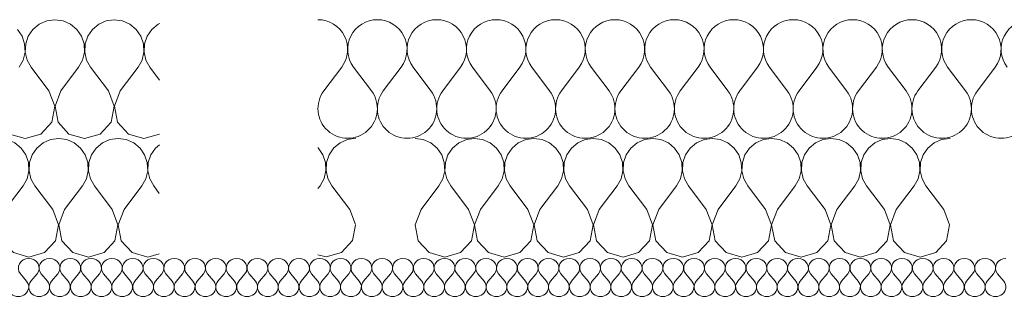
# Model space of a CAD drawing. Header units: millimetres. Extents: x -573548 to 674770, y -246895 to -89040.
# Tile 154 of 199: x 90770 to 91765, y -185930 to -185649. Entities that reach past the tile are written whole.
import ezdxf

# ---------------------------------------------------------------- set-up
doc = ezdxf.new("R2010")
doc.units = ezdxf.units.MM
doc.layers.add('Nowe_Drawing & Figure', color=7, linetype='Continuous')
doc.layers.add('Nowe_Drawing & Figure_Nr_pióra__59', color=8, linetype='Continuous', lineweight=9)

# ---------------------------------------------------------------- blocks, each defined once
blk = doc.blocks.new('*X112', base_point=(494560.37, -64691.1))
at = {"layer": 'Nowe_Drawing & Figure', "color": 21, "linetype": 'Continuous', "lineweight": 13, "true_color": 0xffaaaa}
for p, q in [((502126.07, -27280.09), (502119.77, -27272.41)), ((502130.27, -27280.09), (502136.57, -27272.41)), ((502147.07, -27280.09), (502140.77, -27272.41)), ((502151.27, -27280.09), (502157.57, -27272.41)), ((502168.07, -27280.09), (502161.77, -27272.41)), ((502172.27, -27280.09), (502178.57, -27272.41)), ((502189.07, -27280.09), (502182.77, -27272.41)), ((502193.27, -27280.09), (502199.57, -27272.41)), ((502210.07, -27280.09), (502203.77, -27272.41)), ((502214.27, -27280.09), (502220.57, -27272.41)), ((502231.07, -27280.09), (502224.77, -27272.41)), ((502235.27, -27280.09), (502241.57, -27272.41)), ((502252.07, -27280.09), (502245.77, -27272.41)), ((502256.27, -27280.09), (502262.57, -27272.41)), ((502273.07, -27280.09), (502266.77, -27272.41)), ((502277.27, -27280.09), (502283.57, -27272.41)), ((502294.07, -27280.09), (502287.77, -27272.41)), ((502298.27, -27280.09), (502304.57, -27272.41)), ((502315.07, -27280.09), (502308.77, -27272.41)), ((502319.27, -27280.09), (502325.57, -27272.41)), ((502336.07, -27280.09), (502329.77, -27272.41)), ((502340.27, -27280.09), (502346.57, -27272.41)), ((502357.07, -27280.09), (502350.77, -27272.41)), ((502361.27, -27280.09), (502367.57, -27272.41)), ((502378.07, -27280.09), (502371.77, -27272.41)), ((502382.27, -27280.09), (502388.57, -27272.41)), ((502399.07, -27280.09), (502392.77, -27272.41)), ((502403.27, -27280.09), (502409.57, -27272.41)), ((502420.07, -27280.09), (502413.77, -27272.41)), ((502424.27, -27280.09), (502430.57, -27272.41)), ((502441.07, -27280.09), (502434.77, -27272.41)), ((502445.27, -27280.09), (502451.57, -27272.41)), ((502462.07, -27280.09), (502455.77, -27272.41)), ((502466.27, -27280.09), (502472.57, -27272.41)), ((502483.07, -27280.09), (502476.77, -27272.41)), ((502487.27, -27280.09), (502493.57, -27272.41)), ((502504.07, -27280.09), (502497.77, -27272.41)), ((502508.27, -27280.09), (502514.57, -27272.41)), ((502525.07, -27280.09), (502518.77, -27272.41)), ((502529.27, -27280.09), (502535.57, -27272.41)), ((502546.07, -27280.09), (502539.77, -27272.41)), ((502550.27, -27280.09), (502556.57, -27272.41)), ((502567.07, -27280.09), (502560.77, -27272.41)), ((502571.27, -27280.09), (502577.57, -27272.41)), ((502588.07, -27280.09), (502581.77, -27272.41)), ((502592.27, -27280.09), (502598.57, -27272.41)), ((502609.07, -27280.09), (502602.77, -27272.41)), ((502613.27, -27280.09), (502619.57, -27272.41)), ((502630.07, -27280.09), (502623.77, -27272.41)), ((502634.27, -27280.09), (502640.57, -27272.41)), ((502651.07, -27280.09), (502644.77, -27272.41)), ((502655.27, -27280.09), (502661.57, -27272.41)), ((502672.07, -27280.09), (502665.77, -27272.41)), ((502676.27, -27280.09), (502682.57, -27272.41)), ((502693.07, -27280.09), (502686.77, -27272.41)), ((502697.27, -27280.09), (502703.57, -27272.41)), ((502714.07, -27280.09), (502707.77, -27272.41)), ((502718.27, -27280.09), (502724.57, -27272.41)), ((502735.07, -27280.09), (502728.77, -27272.41)), ((502739.27, -27280.09), (502745.57, -27272.41)), ((502756.07, -27280.09), (502749.77, -27272.41)), ((502760.27, -27280.09), (502766.57, -27272.41)), ((502777.07, -27280.09), (502770.77, -27272.41)), ((502781.27, -27280.09), (502787.57, -27272.41)), ((502798.07, -27280.09), (502791.77, -27272.41)), ((502802.27, -27280.09), (502808.57, -27272.41)), ((502819.07, -27280.09), (502812.77, -27272.41)), ((502823.27, -27280.09), (502829.57, -27272.41)), ((502840.07, -27280.09), (502833.77, -27272.41)), ((502844.27, -27280.09), (502850.57, -27272.41)), ((502861.07, -27280.09), (502854.77, -27272.41)), ((502865.27, -27280.09), (502871.57, -27272.41)), ((502882.07, -27280.09), (502875.77, -27272.41)), ((502886.27, -27280.09), (502892.57, -27272.41)), ((502903.07, -27280.09), (502896.77, -27272.41)), ((502907.27, -27280.09), (502913.57, -27272.41)), ((502924.07, -27280.09), (502917.77, -27272.41)), ((502928.27, -27280.09), (502934.57, -27272.41)), ((502945.07, -27280.09), (502938.77, -27272.41)), ((502949.27, -27280.09), (502955.57, -27272.41)), ((502966.07, -27280.09), (502959.77, -27272.41)), ((502970.27, -27280.09), (502976.57, -27272.41)), ((502987.07, -27280.09), (502980.77, -27272.41)), ((502991.27, -27280.09), (502997.57, -27272.41)), ((503008.07, -27280.09), (503001.77, -27272.41)), ((503012.27, -27280.09), (503018.57, -27272.41)), ((503029.07, -27280.09), (503022.77, -27272.41)), ((503033.27, -27280.09), (503039.57, -27272.41)), ((503050.07, -27280.09), (503043.77, -27272.41)), ((503054.27, -27280.09), (503060.57, -27272.41)), ((503071.07, -27280.09), (503064.77, -27272.41)), ((503075.27, -27280.09), (503081.57, -27272.41)), ((503092.07, -27280.09), (503085.77, -27272.41)), ((503096.27, -27280.09), (503102.57, -27272.41)), ((503113.07, -27280.09), (503106.77, -27272.41))]:
    blk.add_line(p, q, dxfattribs=at)
for centre, start_param, end_param in [((502128.17, -27266.65), 1.570796, 3.785094), ((502128.17, -27266.65), 5.639684, 7.853982), ((502149.17, -27266.65), 1.570796, 3.785094), ((502149.17, -27266.65), 5.639684, 7.853982), ((502170.17, -27266.65), 1.570796, 3.785094), ((502170.17, -27266.65), 5.639684, 7.853982), ((502191.17, -27266.65), 1.570796, 3.785094), ((502191.17, -27266.65), 5.639684, 7.853982), ((502212.17, -27266.65), 1.570796, 3.785094), ((502212.17, -27266.65), 5.639684, 7.853982), ((502233.17, -27266.65), 1.570796, 3.785094), ((502233.17, -27266.65), 5.639684, 7.853982), ((502254.17, -27266.65), 1.570796, 3.785094), ((502254.17, -27266.65), 5.639684, 7.853982), ((502275.17, -27266.65), 1.570796, 3.785094), ((502275.17, -27266.65), 5.639684, 7.853982), ((502296.17, -27266.65), 1.570796, 3.785094), ((502296.17, -27266.65), 5.639684, 7.853982), ((502317.17, -27266.65), 1.570796, 3.785094), ((502317.17, -27266.65), 5.639684, 7.853982), ((502338.17, -27266.65), 1.570796, 3.785094), ((502338.17, -27266.65), 5.639684, 7.853982), ((502359.17, -27266.65), 1.570796, 3.785094), ((502359.17, -27266.65), 5.639684, 7.853982), ((502380.17, -27266.65), 1.570796, 3.785094), ((502380.17, -27266.65), 5.639684, 7.853982), ((502401.17, -27266.65), 1.570796, 3.785094), ((502401.17, -27266.65), 5.639684, 7.853982), ((502422.17, -27266.65), 1.570796, 3.785094), ((502422.17, -27266.65), 5.639684, 7.853982), ((502443.17, -27266.65), 1.570796, 3.785094), ((502443.17, -27266.65), 5.639684, 7.853982), ((502464.17, -27266.65), 1.570796, 3.785094), ((502464.17, -27266.65), 5.639684, 7.853982), ((502485.17, -27266.65), 1.570796, 3.785094), ((502485.17, -27266.65), 5.639684, 7.853982), ((502506.17, -27266.65), 1.570796, 3.785094), ((502506.17, -27266.65), 5.639684, 7.853982), ((502527.17, -27266.65), 1.570796, 3.785094), ((502527.17, -27266.65), 5.639684, 7.853982), ((502548.17, -27266.65), 1.570796, 3.785094), ((502548.17, -27266.65), 5.639684, 7.853982), ((502569.17, -27266.65), 1.570796, 3.785094), ((502569.17, -27266.65), 5.639684, 7.853982), ((502590.17, -27266.65), 1.570796, 3.785094), ((502590.17, -27266.65), 5.639684, 7.853982), ((502611.17, -27266.65), 1.570796, 3.785094), ((502611.17, -27266.65), 5.639684, 7.853982), ((502632.17, -27266.65), 1.570796, 3.785094), ((502632.17, -27266.65), 5.639684, 7.853982), ((502653.17, -27266.65), 1.570796, 3.785094), ((502653.17, -27266.65), 5.639684, 7.853982), ((502674.17, -27266.65), 1.570796, 3.785094), ((502674.17, -27266.65), 5.639684, 7.853982), ((502695.17, -27266.65), 1.570796, 3.785094), ((502695.17, -27266.65), 5.639684, 7.853982), ((502716.17, -27266.65), 1.570796, 3.785094), ((502716.17, -27266.65), 5.639684, 7.853982), ((502737.17, -27266.65), 1.570796, 3.785094), ((502737.17, -27266.65), 5.639684, 7.853982), ((502758.17, -27266.65), 1.570796, 3.785094), ((502758.17, -27266.65), 5.639684, 7.853982), ((502779.17, -27266.65), 1.570796, 3.785094), ((502779.17, -27266.65), 5.639684, 7.853982), ((502800.17, -27266.65), 1.570796, 3.785094), ((502800.17, -27266.65), 5.639684, 7.853982), ((502821.17, -27266.65), 1.570796, 3.785094), ((502821.17, -27266.65), 5.639684, 7.853982), ((502842.17, -27266.65), 1.570796, 3.785094), ((502842.17, -27266.65), 5.639684, 7.853982), ((502863.17, -27266.65), 1.570796, 3.785094), ((502863.17, -27266.65), 5.639684, 7.853982), ((502884.17, -27266.65), 1.570796, 3.785094), ((502884.17, -27266.65), 5.639684, 7.853982), ((502905.17, -27266.65), 1.570796, 3.785094), ((502905.17, -27266.65), 5.639684, 7.853982), ((502926.17, -27266.65), 1.570796, 3.785094), ((502926.17, -27266.65), 5.639684, 7.853982), ((502947.17, -27266.65), 1.570796, 3.785094), ((502947.17, -27266.65), 5.639684, 7.853982), ((502968.17, -27266.65), 1.570796, 3.785094), ((502968.17, -27266.65), 5.639684, 7.853982), ((502989.17, -27266.65), 1.570796, 3.785094), ((502989.17, -27266.65), 5.639684, 7.853982), ((503010.17, -27266.65), 1.570796, 3.785094), ((503010.17, -27266.65), 5.639684, 7.853982), ((503031.17, -27266.65), 1.570796, 3.785094), ((503031.17, -27266.65), 5.639684, 7.853982), ((503052.17, -27266.65), 1.570796, 3.785094), ((503052.17, -27266.65), 5.639684, 7.853982), ((503073.17, -27266.65), 1.570796, 3.785094), ((503073.17, -27266.65), 5.639684, 7.853982), ((503094.17, -27266.65), 1.570796, 3.785094), ((503094.17, -27266.65), 5.639684, 7.853982), ((503115.17, -27266.65), 1.570796, 3.785094), ((502117.67, -27285.85), 2.498092, 6.926686), ((502138.67, -27285.85), 2.498092, 6.926686), ((502159.67, -27285.85), 2.498092, 6.926686), ((502180.67, -27285.85), 2.498092, 6.926686), ((502201.67, -27285.85), 2.498092, 6.926686), ((502222.67, -27285.85), 2.498092, 6.926686), ((502243.67, -27285.85), 2.498092, 6.926686), ((502264.67, -27285.85), 2.498092, 6.926686), ((502285.67, -27285.85), 2.498092, 6.926686), ((502306.67, -27285.85), 2.498092, 6.926686), ((502327.67, -27285.85), 2.498092, 6.926686), ((502348.67, -27285.85), 2.498092, 6.926686), ((502369.67, -27285.85), 2.498092, 6.926686), ((502390.67, -27285.85), 2.498092, 6.926686), ((502411.67, -27285.85), 2.498092, 6.926686), ((502432.67, -27285.85), 2.498092, 6.926686), ((502453.67, -27285.85), 2.498092, 6.926686), ((502474.67, -27285.85), 2.498092, 6.926686), ((502495.67, -27285.85), 2.498092, 6.926686), ((502516.67, -27285.85), 2.498092, 6.926686), ((502537.67, -27285.85), 2.498092, 6.926686), ((502558.67, -27285.85), 2.498092, 6.926686), ((502579.67, -27285.85), 2.498092, 6.926686), ((502600.67, -27285.85), 2.498092, 6.926686), ((502621.67, -27285.85), 2.498092, 6.926686), ((502642.67, -27285.85), 2.498092, 6.926686), ((502663.67, -27285.85), 2.498092, 6.926686), ((502684.67, -27285.85), 2.498092, 6.926686), ((502705.67, -27285.85), 2.498092, 6.926686), ((502726.67, -27285.85), 2.498092, 6.926686), ((502747.67, -27285.85), 2.498092, 6.926686), ((502768.67, -27285.85), 2.498092, 6.926686), ((502789.67, -27285.85), 2.498092, 6.926686), ((502810.67, -27285.85), 2.498092, 6.926686), ((502831.67, -27285.85), 2.498092, 6.926686), ((502852.67, -27285.85), 2.498092, 6.926686), ((502873.67, -27285.85), 2.498092, 6.926686), ((502894.67, -27285.85), 2.498092, 6.926686), ((502915.67, -27285.85), 2.498092, 6.926686), ((502936.67, -27285.85), 2.498092, 6.926686), ((502957.67, -27285.85), 2.498092, 6.926686), ((502978.67, -27285.85), 2.498092, 6.926686), ((502999.67, -27285.85), 2.498092, 6.926686), ((503020.67, -27285.85), 2.498092, 6.926686), ((503041.67, -27285.85), 2.498092, 6.926686), ((503062.67, -27285.85), 2.498092, 6.926686), ((503083.67, -27285.85), 2.498092, 6.926686), ((503104.67, -27285.85), 2.498092, 6.926686)]:
    blk.add_ellipse(centre, major_axis=(10.5, 0), ratio=0.914286, start_param=start_param, end_param=end_param, dxfattribs=at)
blk = doc.blocks.new('Wypełnienie_4_1', base_point=(494560.37, -64691.1))
at = {"layer": 'Nowe_Drawing & Figure', "color": 21, "linetype": 'Continuous', "lineweight": 13, "true_color": 0xffaaaa}
blk.add_blockref('*X112', (494560.37, -64691.1), dxfattribs=at)
blk = doc.blocks.new('*X142', base_point=(494560.37, -64691.1))
at = {"layer": 'Nowe_Drawing & Figure', "color": 21, "linetype": 'Continuous', "lineweight": 13, "true_color": 0xffaaaa}
for p, q in [((501926.65, -27136.72), (501918.45, -27135.58)), ((501934.22, -27140.06), (501926.65, -27136.72)), ((501970.25, -27136.72), (501962.68, -27140.06)), ((501978.45, -27135.58), (501970.25, -27136.72)), ((501986.65, -27136.72), (501978.45, -27135.58)), ((501994.22, -27140.06), (501986.65, -27136.72)), ((502030.25, -27136.72), (502022.68, -27140.06)), ((502038.45, -27135.58), (502030.25, -27136.72)), ((502046.65, -27136.72), (502038.45, -27135.58)), ((502054.22, -27140.06), (502046.65, -27136.72)), ((502090.25, -27136.72), (502082.68, -27140.06)), ((502098.45, -27135.58), (502090.25, -27136.72)), ((502106.65, -27136.72), (502098.45, -27135.58)), ((502114.22, -27140.06), (502106.65, -27136.72)), ((502150.25, -27136.72), (502142.68, -27140.06)), ((502158.45, -27135.58), (502150.25, -27136.72)), ((502166.65, -27136.72), (502158.45, -27135.58)), ((502174.22, -27140.06), (502166.65, -27136.72)), ((502210.25, -27136.72), (502202.68, -27140.06)), ((502218.45, -27135.58), (502210.25, -27136.72)), ((502226.65, -27136.72), (502218.45, -27135.58)), ((502234.22, -27140.06), (502226.65, -27136.72)), ((501940.6, -27145.34), (501934.22, -27140.06)), ((501945.28, -27152.16), (501940.6, -27145.34)), ((501956.31, -27145.34), (501951.62, -27152.16)), ((501962.68, -27140.06), (501956.31, -27145.34)), ((502000.6, -27145.34), (501994.22, -27140.06)), ((502005.28, -27152.16), (502000.6, -27145.34)), ((502016.31, -27145.34), (502011.62, -27152.16)), ((502022.68, -27140.06), (502016.31, -27145.34)), ((502060.6, -27145.34), (502054.22, -27140.06)), ((502065.28, -27152.16), (502060.6, -27145.34)), ((502076.31, -27145.34), (502071.62, -27152.16)), ((502082.68, -27140.06), (502076.31, -27145.34)), ((502120.6, -27145.34), (502114.22, -27140.06)), ((502125.28, -27152.16), (502120.6, -27145.34)), ((502136.31, -27145.34), (502131.62, -27152.16)), ((502142.68, -27140.06), (502136.31, -27145.34)), ((502180.6, -27145.34), (502174.22, -27140.06)), ((502185.28, -27152.16), (502180.6, -27145.34)), ((502196.31, -27145.34), (502191.62, -27152.16)), ((502202.68, -27140.06), (502196.31, -27145.34)), ((502240.6, -27145.34), (502234.22, -27140.06)), ((502245.28, -27152.16), (502240.6, -27145.34)), ((502256.31, -27145.34), (502251.62, -27152.16)), ((502260.2, -27142.11), (502256.31, -27145.34)), ((501947.93, -27160.01), (501945.28, -27152.16)), ((501951.62, -27152.16), (501948.97, -27160.01)), ((502007.93, -27160.01), (502005.28, -27152.16)), ((502011.62, -27152.16), (502008.97, -27160.01)), ((502067.93, -27160.01), (502065.28, -27152.16)), ((502071.62, -27152.16), (502068.97, -27160.01)), ((502127.93, -27160.01), (502125.28, -27152.16)), ((502131.62, -27152.16), (502128.97, -27160.01)), ((502187.93, -27160.01), (502185.28, -27152.16)), ((502191.62, -27152.16), (502188.97, -27160.01)), ((502247.93, -27160.01), (502245.28, -27152.16)), ((502251.62, -27152.16), (502248.97, -27160.01)), ((501946.46, -27176.34), (501948.33, -27168.28)), ((501948.33, -27168.28), (501947.93, -27160.01)), ((501948.97, -27160.01), (501948.57, -27168.28)), ((501948.57, -27168.28), (501950.45, -27176.34)), ((502006.46, -27176.34), (502008.33, -27168.28)), ((502008.33, -27168.28), (502007.93, -27160.01)), ((502008.97, -27160.01), (502008.57, -27168.28)), ((502008.57, -27168.28), (502010.45, -27176.34)), ((502066.46, -27176.34), (502068.33, -27168.28)), ((502068.33, -27168.28), (502067.93, -27160.01)), ((502068.97, -27160.01), (502068.57, -27168.28)), ((502068.57, -27168.28), (502070.45, -27176.34)), ((502126.46, -27176.34), (502128.33, -27168.28)), ((502128.33, -27168.28), (502127.93, -27160.01)), ((502128.97, -27160.01), (502128.57, -27168.28)), ((502128.57, -27168.28), (502130.45, -27176.34)), ((502186.46, -27176.34), (502188.33, -27168.28)), ((502188.33, -27168.28), (502187.93, -27160.01)), ((502188.97, -27160.01), (502188.57, -27168.28)), ((502188.57, -27168.28), (502190.45, -27176.34)), ((502246.46, -27176.34), (502248.33, -27168.28)), ((502248.33, -27168.28), (502247.93, -27160.01)), ((502248.97, -27160.01), (502248.57, -27168.28)), ((502248.57, -27168.28), (502250.45, -27176.34)), ((501942.45, -27183.58), (501946.46, -27176.34)), ((501950.45, -27176.34), (501954.45, -27183.58)), ((502002.45, -27183.58), (502006.46, -27176.34)), ((502010.45, -27176.34), (502014.45, -27183.58)), ((502062.45, -27183.58), (502066.46, -27176.34)), ((502070.45, -27176.34), (502074.45, -27183.58)), ((502122.45, -27183.58), (502126.46, -27176.34)), ((502130.45, -27176.34), (502134.45, -27183.58)), ((502182.45, -27183.58), (502186.46, -27176.34)), ((502190.45, -27176.34), (502194.45, -27183.58)), ((502242.45, -27183.58), (502246.46, -27176.34)), ((502250.45, -27176.34), (502254.45, -27183.58)), ((501924.45, -27207.58), (501942.45, -27183.58)), ((501972.45, -27207.58), (501954.45, -27183.58)), ((501984.45, -27207.58), (502002.45, -27183.58)), ((502032.45, -27207.58), (502014.45, -27183.58)), ((502044.45, -27207.58), (502062.45, -27183.58)), ((502092.45, -27207.58), (502074.45, -27183.58)), ((502104.45, -27207.58), (502122.45, -27183.58)), ((502152.45, -27207.58), (502134.45, -27183.58)), ((502164.45, -27207.58), (502182.45, -27183.58)), ((502212.45, -27207.58), (502194.45, -27183.58)), ((502224.45, -27207.58), (502242.45, -27183.58)), ((502260.09, -27191.1), (502254.45, -27183.58)), ((501924.45, -27207.58), (501918.57, -27222.89)), ((501978.33, -27222.89), (501972.45, -27207.58)), ((501984.45, -27207.58), (501978.57, -27222.89)), ((502038.33, -27222.89), (502032.45, -27207.58)), ((502044.45, -27207.58), (502038.57, -27222.89)), ((502098.33, -27222.89), (502092.45, -27207.58)), ((502104.45, -27207.58), (502098.57, -27222.89)), ((502158.33, -27222.89), (502152.45, -27207.58)), ((502164.45, -27207.58), (502158.57, -27222.89)), ((502218.33, -27222.89), (502212.45, -27207.58)), ((502224.45, -27207.58), (502218.57, -27222.89)), ((501918.57, -27222.89), (501921.62, -27239)), ((501975.28, -27239), (501978.33, -27222.89)), ((501978.57, -27222.89), (501981.62, -27239)), ((502035.28, -27239), (502038.33, -27222.89)), ((502038.57, -27222.89), (502041.62, -27239)), ((502095.28, -27239), (502098.33, -27222.89)), ((502098.57, -27222.89), (502101.62, -27239)), ((502155.28, -27239), (502158.33, -27222.89)), ((502158.57, -27222.89), (502161.62, -27239)), ((502215.28, -27239), (502218.33, -27222.89)), ((502218.57, -27222.89), (502221.62, -27239)), ((501921.62, -27239), (501932.68, -27251.1)), ((501964.22, -27251.1), (501975.28, -27239)), ((501981.62, -27239), (501992.68, -27251.1)), ((502024.22, -27251.1), (502035.28, -27239)), ((502041.62, -27239), (502052.68, -27251.1)), ((502084.22, -27251.1), (502095.28, -27239)), ((502101.62, -27239), (502112.68, -27251.1)), ((502144.22, -27251.1), (502155.28, -27239)), ((502161.62, -27239), (502172.68, -27251.1)), ((502204.22, -27251.1), (502215.28, -27239)), ((502221.62, -27239), (502232.68, -27251.1)), ((501932.68, -27251.1), (501948.45, -27255.58)), ((501948.45, -27255.58), (501964.22, -27251.1)), ((501992.68, -27251.1), (502008.45, -27255.58)), ((502008.45, -27255.58), (502024.22, -27251.1)), ((502052.68, -27251.1), (502068.45, -27255.58)), ((502068.45, -27255.58), (502084.22, -27251.1)), ((502112.68, -27251.1), (502128.45, -27255.58)), ((502128.45, -27255.58), (502144.22, -27251.1)), ((502172.68, -27251.1), (502188.45, -27255.58)), ((502188.45, -27255.58), (502204.22, -27251.1)), ((502232.68, -27251.1), (502248.45, -27255.58)), ((502248.45, -27255.58), (502259.96, -27252.31))]:
    blk.add_line(p, q, dxfattribs=at)
blk = doc.blocks.new('Wypełnienie_19_1', base_point=(494560.37, -64691.1))
at = {"layer": 'Nowe_Drawing & Figure', "color": 21, "linetype": 'Continuous', "lineweight": 13, "true_color": 0xffaaaa}
blk.add_blockref('*X142', (494560.37, -64691.1), dxfattribs=at)
blk = doc.blocks.new('*X144', base_point=(494560.37, -64691.1))
at = {"layer": 'Nowe_Drawing & Figure', "color": 21, "linetype": 'Continuous', "lineweight": 13, "true_color": 0xffaaaa}
for p, q in [((502526.65, -27136.72), (502518.45, -27135.58)), ((502534.22, -27140.06), (502526.65, -27136.72)), ((502570.25, -27136.72), (502562.68, -27140.06)), ((502578.45, -27135.58), (502570.25, -27136.72)), ((502586.65, -27136.72), (502578.45, -27135.58)), ((502594.22, -27140.06), (502586.65, -27136.72)), ((502630.25, -27136.72), (502622.68, -27140.06)), ((502638.45, -27135.58), (502630.25, -27136.72)), ((502646.65, -27136.72), (502638.45, -27135.58)), ((502654.22, -27140.06), (502646.65, -27136.72)), ((502690.25, -27136.72), (502682.68, -27140.06)), ((502698.45, -27135.58), (502690.25, -27136.72)), ((502706.65, -27136.72), (502698.45, -27135.58)), ((502714.22, -27140.06), (502706.65, -27136.72)), ((502750.25, -27136.72), (502742.68, -27140.06)), ((502758.45, -27135.58), (502750.25, -27136.72)), ((502766.65, -27136.72), (502758.45, -27135.58)), ((502774.22, -27140.06), (502766.65, -27136.72)), ((502810.25, -27136.72), (502802.68, -27140.06)), ((502818.45, -27135.58), (502810.25, -27136.72)), ((502826.65, -27136.72), (502818.45, -27135.58)), ((502834.22, -27140.06), (502826.65, -27136.72)), ((502870.25, -27136.72), (502862.68, -27140.06)), ((502878.45, -27135.58), (502870.25, -27136.72)), ((502886.65, -27136.72), (502878.45, -27135.58)), ((502894.22, -27140.06), (502886.65, -27136.72)), ((502930.25, -27136.72), (502922.68, -27140.06)), ((502938.45, -27135.58), (502930.25, -27136.72)), ((502946.65, -27136.72), (502938.45, -27135.58)), ((502954.22, -27140.06), (502946.65, -27136.72)), ((502990.25, -27136.72), (502982.68, -27140.06)), ((502998.45, -27135.58), (502990.25, -27136.72)), ((503006.65, -27136.72), (502998.45, -27135.58)), ((503014.22, -27140.06), (503006.65, -27136.72)), ((503050.25, -27136.72), (503042.68, -27140.06)), ((503058.45, -27135.58), (503050.25, -27136.72)), ((503058.72, -27135.62), (503058.45, -27135.58)), ((502540.6, -27145.34), (502534.22, -27140.06)), ((502545.28, -27152.16), (502540.6, -27145.34)), ((502556.31, -27145.34), (502551.62, -27152.16)), ((502562.68, -27140.06), (502556.31, -27145.34)), ((502600.6, -27145.34), (502594.22, -27140.06)), ((502605.28, -27152.16), (502600.6, -27145.34)), ((502616.31, -27145.34), (502611.62, -27152.16)), ((502622.68, -27140.06), (502616.31, -27145.34)), ((502660.6, -27145.34), (502654.22, -27140.06)), ((502665.28, -27152.16), (502660.6, -27145.34)), ((502676.31, -27145.34), (502671.62, -27152.16)), ((502682.68, -27140.06), (502676.31, -27145.34)), ((502720.6, -27145.34), (502714.22, -27140.06)), ((502725.28, -27152.16), (502720.6, -27145.34)), ((502736.31, -27145.34), (502731.62, -27152.16)), ((502742.68, -27140.06), (502736.31, -27145.34)), ((502780.6, -27145.34), (502774.22, -27140.06)), ((502785.28, -27152.16), (502780.6, -27145.34)), ((502796.31, -27145.34), (502791.62, -27152.16)), ((502802.68, -27140.06), (502796.31, -27145.34)), ((502840.6, -27145.34), (502834.22, -27140.06)), ((502845.28, -27152.16), (502840.6, -27145.34)), ((502856.31, -27145.34), (502851.62, -27152.16)), ((502862.68, -27140.06), (502856.31, -27145.34)), ((502900.6, -27145.34), (502894.22, -27140.06)), ((502905.28, -27152.16), (502900.6, -27145.34)), ((502916.31, -27145.34), (502911.62, -27152.16)), ((502922.68, -27140.06), (502916.31, -27145.34)), ((502960.6, -27145.34), (502954.22, -27140.06)), ((502965.28, -27152.16), (502960.6, -27145.34)), ((502976.31, -27145.34), (502971.62, -27152.16)), ((502982.68, -27140.06), (502976.31, -27145.34)), ((503020.6, -27145.34), (503014.22, -27140.06)), ((503025.28, -27152.16), (503020.6, -27145.34)), ((503036.31, -27145.34), (503031.62, -27152.16)), ((503042.68, -27140.06), (503036.31, -27145.34)), ((502547.93, -27160.01), (502545.28, -27152.16)), ((502551.62, -27152.16), (502548.97, -27160.01)), ((502607.93, -27160.01), (502605.28, -27152.16)), ((502611.62, -27152.16), (502608.97, -27160.01)), ((502667.93, -27160.01), (502665.28, -27152.16)), ((502671.62, -27152.16), (502668.97, -27160.01)), ((502727.93, -27160.01), (502725.28, -27152.16)), ((502731.62, -27152.16), (502728.97, -27160.01)), ((502787.93, -27160.01), (502785.28, -27152.16)), ((502791.62, -27152.16), (502788.97, -27160.01)), ((502847.93, -27160.01), (502845.28, -27152.16)), ((502851.62, -27152.16), (502848.97, -27160.01)), ((502907.93, -27160.01), (502905.28, -27152.16)), ((502911.62, -27152.16), (502908.97, -27160.01)), ((502967.93, -27160.01), (502965.28, -27152.16)), ((502971.62, -27152.16), (502968.97, -27160.01)), ((503027.93, -27160.01), (503025.28, -27152.16)), ((503031.62, -27152.16), (503028.97, -27160.01)), ((502546.46, -27176.34), (502548.33, -27168.28)), ((502548.33, -27168.28), (502547.93, -27160.01)), ((502548.97, -27160.01), (502548.57, -27168.28)), ((502548.57, -27168.28), (502550.45, -27176.34)), ((502606.46, -27176.34), (502608.33, -27168.28)), ((502608.33, -27168.28), (502607.93, -27160.01)), ((502608.97, -27160.01), (502608.57, -27168.28)), ((502608.57, -27168.28), (502610.45, -27176.34)), ((502666.46, -27176.34), (502668.33, -27168.28)), ((502668.33, -27168.28), (502667.93, -27160.01)), ((502668.97, -27160.01), (502668.57, -27168.28)), ((502668.57, -27168.28), (502670.45, -27176.34)), ((502726.46, -27176.34), (502728.33, -27168.28)), ((502728.33, -27168.28), (502727.93, -27160.01)), ((502728.97, -27160.01), (502728.57, -27168.28)), ((502728.57, -27168.28), (502730.45, -27176.34)), ((502786.46, -27176.34), (502788.33, -27168.28)), ((502788.33, -27168.28), (502787.93, -27160.01)), ((502788.97, -27160.01), (502788.57, -27168.28)), ((502788.57, -27168.28), (502790.45, -27176.34)), ((502846.46, -27176.34), (502848.33, -27168.28)), ((502848.33, -27168.28), (502847.93, -27160.01)), ((502848.97, -27160.01), (502848.57, -27168.28)), ((502848.57, -27168.28), (502850.45, -27176.34)), ((502906.46, -27176.34), (502908.33, -27168.28)), ((502908.33, -27168.28), (502907.93, -27160.01)), ((502908.97, -27160.01), (502908.57, -27168.28)), ((502908.57, -27168.28), (502910.45, -27176.34)), ((502966.46, -27176.34), (502968.33, -27168.28)), ((502968.33, -27168.28), (502967.93, -27160.01)), ((502968.97, -27160.01), (502968.57, -27168.28)), ((502968.57, -27168.28), (502970.45, -27176.34)), ((503026.46, -27176.34), (503028.33, -27168.28)), ((503028.33, -27168.28), (503027.93, -27160.01)), ((503028.97, -27160.01), (503028.57, -27168.28)), ((503028.57, -27168.28), (503030.45, -27176.34)), ((502542.45, -27183.58), (502546.46, -27176.34)), ((502550.45, -27176.34), (502554.45, -27183.58)), ((502602.45, -27183.58), (502606.46, -27176.34)), ((502610.45, -27176.34), (502614.45, -27183.58)), ((502662.45, -27183.58), (502666.46, -27176.34)), ((502670.45, -27176.34), (502674.45, -27183.58)), ((502722.45, -27183.58), (502726.46, -27176.34)), ((502730.45, -27176.34), (502734.45, -27183.58)), ((502782.45, -27183.58), (502786.46, -27176.34)), ((502790.45, -27176.34), (502794.45, -27183.58)), ((502842.45, -27183.58), (502846.46, -27176.34)), ((502850.45, -27176.34), (502854.45, -27183.58)), ((502902.45, -27183.58), (502906.46, -27176.34)), ((502910.45, -27176.34), (502914.45, -27183.58)), ((502962.45, -27183.58), (502966.46, -27176.34)), ((502970.45, -27176.34), (502974.45, -27183.58)), ((503022.45, -27183.58), (503026.46, -27176.34)), ((503030.45, -27176.34), (503034.45, -27183.58)), ((502524.45, -27207.58), (502542.45, -27183.58)), ((502572.45, -27207.58), (502554.45, -27183.58)), ((502584.45, -27207.58), (502602.45, -27183.58)), ((502632.45, -27207.58), (502614.45, -27183.58)), ((502644.45, -27207.58), (502662.45, -27183.58)), ((502692.45, -27207.58), (502674.45, -27183.58)), ((502704.45, -27207.58), (502722.45, -27183.58)), ((502752.45, -27207.58), (502734.45, -27183.58)), ((502764.45, -27207.58), (502782.45, -27183.58)), ((502812.45, -27207.58), (502794.45, -27183.58)), ((502824.45, -27207.58), (502842.45, -27183.58)), ((502872.45, -27207.58), (502854.45, -27183.58)), ((502884.45, -27207.58), (502902.45, -27183.58)), ((502932.45, -27207.58), (502914.45, -27183.58)), ((502944.45, -27207.58), (502962.45, -27183.58)), ((502992.45, -27207.58), (502974.45, -27183.58)), ((503004.45, -27207.58), (503022.45, -27183.58)), ((503052.45, -27207.58), (503034.45, -27183.58)), ((502524.45, -27207.58), (502518.57, -27222.89)), ((502578.33, -27222.89), (502572.45, -27207.58)), ((502584.45, -27207.58), (502578.57, -27222.89)), ((502638.33, -27222.89), (502632.45, -27207.58)), ((502644.45, -27207.58), (502638.57, -27222.89)), ((502698.33, -27222.89), (502692.45, -27207.58)), ((502704.45, -27207.58), (502698.57, -27222.89)), ((502758.33, -27222.89), (502752.45, -27207.58)), ((502764.45, -27207.58), (502758.57, -27222.89)), ((502818.33, -27222.89), (502812.45, -27207.58)), ((502824.45, -27207.58), (502818.57, -27222.89)), ((502878.33, -27222.89), (502872.45, -27207.58)), ((502884.45, -27207.58), (502878.57, -27222.89)), ((502938.33, -27222.89), (502932.45, -27207.58)), ((502944.45, -27207.58), (502938.57, -27222.89)), ((502998.33, -27222.89), (502992.45, -27207.58)), ((503004.45, -27207.58), (502998.57, -27222.89)), ((503058.33, -27222.89), (503052.45, -27207.58)), ((502518.57, -27222.89), (502521.62, -27239)), ((502575.28, -27239), (502578.33, -27222.89)), ((502578.57, -27222.89), (502581.62, -27239)), ((502635.28, -27239), (502638.33, -27222.89)), ((502638.57, -27222.89), (502641.62, -27239)), ((502695.28, -27239), (502698.33, -27222.89)), ((502698.57, -27222.89), (502701.62, -27239)), ((502755.28, -27239), (502758.33, -27222.89)), ((502758.57, -27222.89), (502761.62, -27239)), ((502815.28, -27239), (502818.33, -27222.89)), ((502818.57, -27222.89), (502821.62, -27239)), ((502875.28, -27239), (502878.33, -27222.89)), ((502878.57, -27222.89), (502881.62, -27239)), ((502935.28, -27239), (502938.33, -27222.89)), ((502938.57, -27222.89), (502941.62, -27239)), ((502995.28, -27239), (502998.33, -27222.89)), ((502998.57, -27222.89), (503001.62, -27239)), ((503055.28, -27239), (503058.33, -27222.89)), ((502521.62, -27239), (502532.68, -27251.1)), ((502564.22, -27251.1), (502575.28, -27239)), ((502581.62, -27239), (502592.68, -27251.1)), ((502624.22, -27251.1), (502635.28, -27239)), ((502641.62, -27239), (502652.68, -27251.1)), ((502684.22, -27251.1), (502695.28, -27239)), ((502701.62, -27239), (502712.68, -27251.1)), ((502744.22, -27251.1), (502755.28, -27239)), ((502761.62, -27239), (502772.68, -27251.1)), ((502804.22, -27251.1), (502815.28, -27239)), ((502821.62, -27239), (502832.68, -27251.1)), ((502864.22, -27251.1), (502875.28, -27239)), ((502881.62, -27239), (502892.68, -27251.1)), ((502924.22, -27251.1), (502935.28, -27239)), ((502941.62, -27239), (502952.68, -27251.1)), ((502984.22, -27251.1), (502995.28, -27239)), ((503001.62, -27239), (503012.68, -27251.1)), ((503044.22, -27251.1), (503055.28, -27239)), ((502532.68, -27251.1), (502548.45, -27255.58)), ((502548.45, -27255.58), (502564.22, -27251.1)), ((502592.68, -27251.1), (502608.45, -27255.58)), ((502608.45, -27255.58), (502624.22, -27251.1)), ((502652.68, -27251.1), (502668.45, -27255.58)), ((502668.45, -27255.58), (502684.22, -27251.1)), ((502712.68, -27251.1), (502728.45, -27255.58)), ((502728.45, -27255.58), (502744.22, -27251.1)), ((502772.68, -27251.1), (502788.45, -27255.58)), ((502788.45, -27255.58), (502804.22, -27251.1)), ((502832.68, -27251.1), (502848.45, -27255.58)), ((502848.45, -27255.58), (502864.22, -27251.1)), ((502892.68, -27251.1), (502908.45, -27255.58)), ((502908.45, -27255.58), (502924.22, -27251.1)), ((502952.68, -27251.1), (502968.45, -27255.58)), ((502968.45, -27255.58), (502984.22, -27251.1)), ((503012.68, -27251.1), (503028.45, -27255.58)), ((503028.45, -27255.58), (503044.22, -27251.1))]:
    blk.add_line(p, q, dxfattribs=at)
blk = doc.blocks.new('Wypełnienie_20_1', base_point=(494560.37, -64691.1))
at = {"layer": 'Nowe_Drawing & Figure', "color": 21, "linetype": 'Continuous', "lineweight": 13, "true_color": 0xffaaaa}
blk.add_blockref('*X144', (494560.37, -64691.1), dxfattribs=at)
blk = doc.blocks.new('*X154', base_point=(494560.37, -64691.1))
at = {"layer": 'Nowe_Drawing & Figure', "color": 21, "linetype": 'Continuous', "lineweight": 13, "true_color": 0xffaaaa}
for p, q in [((502450.25, -27136.59), (502442.68, -27139.93)), ((502458.45, -27135.45), (502450.25, -27136.59)), ((502420.6, -27145.21), (502420.31, -27144.97)), ((502425.28, -27152.03), (502420.6, -27145.21)), ((502436.31, -27145.21), (502431.62, -27152.03)), ((502442.68, -27139.93), (502436.31, -27145.21)), ((502427.93, -27159.87), (502425.28, -27152.03)), ((502431.62, -27152.03), (502428.97, -27159.87)), ((502426.46, -27176.2), (502428.33, -27168.14)), ((502428.33, -27168.14), (502427.93, -27159.87)), ((502428.97, -27159.87), (502428.57, -27168.14)), ((502428.57, -27168.14), (502430.45, -27176.2)), ((502422.45, -27183.45), (502426.46, -27176.2)), ((502430.45, -27176.2), (502434.45, -27183.45)), ((502420.31, -27186.3), (502422.45, -27183.45)), ((502452.45, -27207.45), (502434.45, -27183.45)), ((502458.26, -27222.56), (502452.45, -27207.45)), ((502455.28, -27238.86), (502458.26, -27223.15)), ((502444.22, -27250.97), (502455.28, -27238.86)), ((502420.31, -27253.13), (502428.45, -27255.45)), ((502428.45, -27255.45), (502444.22, -27250.97))]:
    blk.add_line(p, q, dxfattribs=at)
blk = doc.blocks.new('Wypełnienie_25_1', base_point=(494560.37, -64691.1))
at = {"layer": 'Nowe_Drawing & Figure', "color": 21, "linetype": 'Continuous', "lineweight": 13, "true_color": 0xffaaaa}
blk.add_blockref('*X154', (494560.37, -64691.1), dxfattribs=at)
blk = doc.blocks.new('*X168', base_point=(494560.37, -64691.1))
at = {"layer": 'Nowe_Drawing & Figure', "color": 21, "linetype": 'Continuous', "lineweight": 13, "true_color": 0xffaaaa}
for p, q in [((502138.83, -27020.06), (502132.46, -27025.34)), ((502146.41, -27016.72), (502138.83, -27020.06)), ((502154.6, -27015.58), (502146.41, -27016.72)), ((502162.8, -27016.72), (502154.6, -27015.58)), ((502170.38, -27020.06), (502162.8, -27016.72)), ((502176.75, -27025.34), (502170.38, -27020.06)), ((502198.83, -27020.06), (502192.46, -27025.34)), ((502206.41, -27016.72), (502198.83, -27020.06)), ((502214.6, -27015.58), (502206.41, -27016.72)), ((502222.8, -27016.72), (502214.61, -27015.58)), ((502230.38, -27020.06), (502222.8, -27016.72)), ((502236.75, -27025.34), (502230.38, -27020.06)), ((502258.83, -27020.06), (502252.46, -27025.34)), ((502260.48, -27019.34), (502258.83, -27020.06)), ((502121.44, -27032.16), (502116.75, -27025.34)), ((502132.46, -27025.34), (502127.77, -27032.16)), ((502181.44, -27032.16), (502176.75, -27025.34)), ((502192.46, -27025.34), (502187.77, -27032.16)), ((502241.44, -27032.16), (502236.75, -27025.34)), ((502252.46, -27025.34), (502247.77, -27032.16)), ((502124.08, -27040.01), (502121.44, -27032.16)), ((502124.48, -27048.28), (502124.08, -27040.01)), ((502125.13, -27040.01), (502124.73, -27048.28)), ((502127.77, -27032.16), (502125.13, -27040.01)), ((502184.08, -27040.01), (502181.44, -27032.16)), ((502184.48, -27048.28), (502184.08, -27040.01)), ((502185.13, -27040.01), (502184.73, -27048.28)), ((502187.77, -27032.16), (502185.13, -27040.01)), ((502244.08, -27040.01), (502241.44, -27032.16)), ((502244.48, -27048.28), (502244.08, -27040.01)), ((502245.13, -27040.01), (502244.73, -27048.28)), ((502247.77, -27032.16), (502245.13, -27040.01)), ((502122.61, -27056.34), (502124.48, -27048.28)), ((502124.73, -27048.28), (502126.6, -27056.34)), ((502182.61, -27056.34), (502184.48, -27048.28)), ((502184.73, -27048.28), (502186.6, -27056.34)), ((502242.61, -27056.34), (502244.48, -27048.28)), ((502244.73, -27048.28), (502246.6, -27056.34)), ((502118.6, -27063.58), (502122.61, -27056.34)), ((502126.6, -27056.34), (502130.6, -27063.58)), ((502178.6, -27063.58), (502182.61, -27056.34)), ((502186.6, -27056.34), (502190.6, -27063.58)), ((502238.6, -27063.58), (502242.61, -27056.34)), ((502246.6, -27056.34), (502250.6, -27063.58)), ((502148.6, -27087.58), (502130.6, -27063.58)), ((502160.6, -27087.58), (502178.6, -27063.58)), ((502208.6, -27087.58), (502190.6, -27063.58)), ((502220.6, -27087.58), (502238.6, -27063.58)), ((502260.35, -27076.58), (502250.6, -27063.58)), ((502154.48, -27102.89), (502148.6, -27087.58)), ((502160.6, -27087.58), (502154.73, -27102.89)), ((502214.48, -27102.89), (502208.6, -27087.58)), ((502220.6, -27087.58), (502214.73, -27102.89)), ((502151.44, -27119), (502154.48, -27102.89)), ((502154.73, -27102.89), (502157.77, -27119)), ((502211.44, -27119), (502214.48, -27102.89)), ((502214.73, -27102.89), (502217.77, -27119)), ((502140.38, -27131.1), (502151.44, -27119)), ((502157.77, -27119), (502168.83, -27131.1)), ((502200.38, -27131.1), (502211.44, -27119)), ((502217.77, -27119), (502228.83, -27131.1)), ((502108.83, -27131.1), (502124.6, -27135.58)), ((502124.6, -27135.58), (502140.38, -27131.1)), ((502168.83, -27131.1), (502184.6, -27135.58)), ((502184.6, -27135.58), (502200.38, -27131.1)), ((502228.83, -27131.1), (502244.6, -27135.58)), ((502244.6, -27135.58), (502260.23, -27131.14))]:
    blk.add_line(p, q, dxfattribs=at)
blk = doc.blocks.new('Wypełnienie_32_1', base_point=(494560.37, -64691.1))
at = {"layer": 'Nowe_Drawing & Figure', "color": 21, "linetype": 'Continuous', "lineweight": 13, "true_color": 0xffaaaa}
blk.add_blockref('*X168', (494560.37, -64691.1), dxfattribs=at)
blk = doc.blocks.new('*X170', base_point=(494560.37, -64691.1))
at = {"layer": 'Nowe_Drawing & Figure', "color": 21, "linetype": 'Continuous', "lineweight": 13, "true_color": 0xffaaaa}
for p, q in [((502426.31, -27087.45), (502444.31, -27063.45)), ((502474.31, -27087.45), (502456.31, -27063.45)), ((502486.31, -27087.45), (502504.31, -27063.45)), ((502534.31, -27087.45), (502516.31, -27063.45)), ((502546.31, -27087.45), (502564.31, -27063.45)), ((502594.31, -27087.45), (502576.31, -27063.45)), ((502606.31, -27087.45), (502624.31, -27063.45)), ((502654.31, -27087.45), (502636.31, -27063.45)), ((502666.31, -27087.45), (502684.31, -27063.45)), ((502714.31, -27087.45), (502696.31, -27063.45)), ((502726.31, -27087.45), (502744.31, -27063.45)), ((502774.31, -27087.45), (502756.31, -27063.45)), ((502786.31, -27087.45), (502804.31, -27063.45)), ((502834.31, -27087.45), (502816.31, -27063.45)), ((502846.31, -27087.45), (502864.31, -27063.45)), ((502894.31, -27087.45), (502876.31, -27063.45)), ((502906.31, -27087.45), (502924.31, -27063.45)), ((502954.31, -27087.45), (502936.31, -27063.45)), ((502966.31, -27087.45), (502984.31, -27063.45)), ((503014.31, -27087.45), (502996.31, -27063.45)), ((503026.31, -27087.45), (503044.31, -27063.45)), ((503074.31, -27087.45), (503056.31, -27063.45)), ((503086.31, -27087.45), (503104.31, -27063.45))]:
    blk.add_line(p, q, dxfattribs=at)
for centre, start, end in [((502420.31, -27045.45), 323.13009, 89.99999), ((502480.31, -27045.45), 89.99999, 216.86989), ((502480.31, -27045.45), 323.13009, 89.99999), ((502540.31, -27045.45), 89.99999, 216.86989), ((502540.31, -27045.45), 323.13009, 89.99999), ((502600.31, -27045.45), 89.99999, 216.86989), ((502600.31, -27045.45), 323.13009, 89.99999), ((502660.31, -27045.45), 89.99999, 216.86989), ((502660.31, -27045.45), 323.13009, 89.99999), ((502720.31, -27045.45), 89.99999, 216.86989), ((502720.31, -27045.45), 323.13009, 89.99999), ((502780.31, -27045.45), 89.99999, 216.86989), ((502780.31, -27045.45), 323.13009, 89.99999), ((502840.31, -27045.45), 89.99999, 216.86989), ((502840.31, -27045.45), 323.13009, 89.99999), ((502900.31, -27045.45), 89.99999, 216.86989), ((502900.31, -27045.45), 323.13009, 89.99999), ((502960.31, -27045.45), 89.99999, 216.86989), ((502960.31, -27045.45), 323.13009, 89.99999), ((503020.31, -27045.45), 89.99999, 216.86989), ((503020.31, -27045.45), 323.13009, 89.99999), ((503080.31, -27045.45), 89.99999, 216.86989), ((503080.31, -27045.45), 323.13009, 89.99999), ((503140.31, -27045.45), 89.99999, 216.86989), ((502450.31, -27105.45), 143.13009, 36.86989), ((502510.31, -27105.45), 143.13009, 36.86989), ((502570.31, -27105.45), 143.13009, 36.86989), ((502630.31, -27105.45), 143.13009, 36.86989), ((502690.31, -27105.45), 143.13009, 36.86989), ((502750.31, -27105.45), 143.13009, 36.86989), ((502810.31, -27105.45), 143.13009, 36.86989), ((502870.31, -27105.45), 143.13009, 36.86989), ((502930.31, -27105.45), 143.13009, 36.86989), ((502990.31, -27105.45), 143.13009, 36.86989), ((503050.31, -27105.45), 143.13009, 36.86989), ((503110.31, -27105.45), 143.13009, 36.86989)]:
    blk.add_arc(centre, 30, start, end, dxfattribs=at)
blk = doc.blocks.new('Wypełnienie_33_1', base_point=(494560.37, -64691.1))
at = {"layer": 'Nowe_Drawing & Figure', "color": 21, "linetype": 'Continuous', "lineweight": 13, "true_color": 0xffaaaa}
blk.add_blockref('*X170', (494560.37, -64691.1), dxfattribs=at)
blk = doc.blocks.new('A$C685D2BB2')
at = {"layer": 'Nowe_Drawing & Figure_Nr_pióra__59'}
for name in ['Wypełnienie_32_1', 'Wypełnienie_33_1', 'Wypełnienie_19_1', 'Wypełnienie_25_1', 'Wypełnienie_20_1', 'Wypełnienie_4_1']:
    blk.add_blockref(name, (5050.88, -20427.48), dxfattribs=at)

msp = doc.modelspace()

# ---------------------------------------------------------------- block references
at = {"color": 150}
msp.add_blockref('A$C685D2BB2', (78160.45, -202897.52), dxfattribs=at)

doc.saveas('drawing.dxf')
